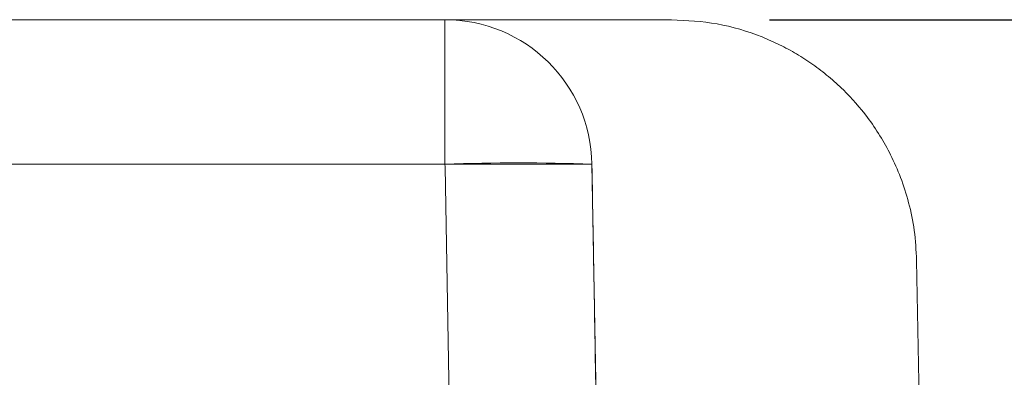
# Model space of a CAD drawing. Header units: millimetres. Extents: x 0 to 594, y 0 to 420.
# Tile 8 of 16: x 251.89 to 271.98, y 154.46 to 161.76. Entities that reach past the tile are written whole.
import ezdxf

# ---------------------------------------------------------------- set-up
doc = ezdxf.new("R2010")
doc.units = ezdxf.units.MM
doc.header["$PDSIZE"] = -1
doc.styles.get("Standard").update_dxf_attribs({"font": 'txt.shx', "bigfont": 'whgtxt.shx'})
doc.dimstyles.new('ISO-25', dxfattribs={"dimtxt": 2.5, "dimasz": 2.5, "dimexe": 1.25, "dimexo": 0.625, "dimtad": 1, "dimtxsty": 'Standard', "dimcen": 2.5, "dimadec": 0, "dimazin": 0, "dimtfac": 1, "dimtmove": 0, "dimatfit": 3, "dimfxl": 0, "dimarcsym": 0})

# ---------------------------------------------------------------- blocks, each defined once
blk = doc.blocks.new('*D22')
at = {"color": 8, "lineweight": -2}
for p, q in [((287.393, 153.256), (287.393, 157.256)), ((273.244, 149.256), (289.393, 149.256)), ((287.393, 140.256), (287.393, 149.256)), ((269.427, 140.256), (289.393, 140.256)), ((287.393, 136.256), (287.393, 132.256))]:
    blk.add_line(p, q, dxfattribs=at)
at = {"color": 8}
for points in [[(286.726, 153.256), (288.06, 153.256), (287.393, 149.256)], [(286.726, 136.256), (288.06, 136.256), (287.393, 140.256)]]:
    blk.add_solid(points, dxfattribs=at)
at = {"layer": 'Defpoints', "color": 0}
for p in [(271.244, 149.256), (287.393, 149.256), (267.427, 140.256)]:
    blk.add_point(p, dxfattribs=at)
at = {"color": 3, "insert": (283.393, 144.756), "char_height": 4, "attachment_point": 5, "rotation": 90}
blk.add_mtext('\\A1;9', dxfattribs=at)
blk = doc.blocks.new('*D23')
at = {"color": 8, "lineweight": -2}
for p, q in [((267.191, 161.756), (300.769, 161.756)), ((298.769, 144.256), (298.769, 157.756)), ((269.427, 140.256), (300.769, 140.256))]:
    blk.add_line(p, q, dxfattribs=at)
at = {"color": 8}
for points in [[(298.102, 157.756), (299.435, 157.756), (298.769, 161.756)], [(298.102, 144.256), (299.435, 144.256), (298.769, 140.256)]]:
    blk.add_solid(points, dxfattribs=at)
at = {"layer": 'Defpoints', "color": 0}
for p in [(265.191, 161.756), (298.769, 161.756), (267.427, 140.256)]:
    blk.add_point(p, dxfattribs=at)
at = {"color": 3, "insert": (294.769, 151.006), "char_height": 4, "attachment_point": 5, "rotation": 90}
blk.add_mtext('\\A1;21.5', dxfattribs=at)

msp = doc.modelspace()

# ---------------------------------------------------------------- linework, layer by layer
at = {"color": 7, "linetype": 'Continuous', "lineweight": 15}
for p, q in [((260.5661, 161.7557), (197.443, 161.7557)), ((260.5661, 161.7557), (260.5661, 158.808)), ((260.5661, 161.7557), (265.191, 161.7557)), ((260.5661, 158.808), (197.443, 158.808)), ((260.5661, 158.808), (260.567, 158.7557)), ((260.567, 158.7557), (260.855, 142.2557)), ((263.8545, 142.2557), (263.5656, 158.808)), ((270.1903, 156.8429), (270.2744, 152.0231))]:
    msp.add_line(p, q, dxfattribs=at)
for centre, radius, start, end in [((260.5661, 158.7557), 3, 1, 90), ((262.0658, 115.8338), 43.0004, 88.00123, 91.99877)]:
    msp.add_arc(centre, radius, start, end, dxfattribs=at)
for points, knots in [([(265.191, 161.7557), (265.5016, 161.739), (266.1314, 161.7051), (266.8654, 161.4832), (267.3965, 161.2489), (267.7439, 161.0609), (268.0788, 160.844), (268.3986, 160.5984), (268.7839, 160.2494), (269.2361, 159.7331), (269.6152, 159.1208), (269.8763, 158.528), (270.0406, 158.0122), (270.1585, 157.4449), (270.1794, 157.0477), (270.1903, 156.8429)], [0, 0, 0, 0, 0.1199006, 0.2431343, 0.2934281, 0.3442576, 0.3956225, 0.4475236, 0.4999597, 0.5964154, 0.7118485, 0.7767556, 0.8464182, 0.920833, 1, 1, 1, 1]), ([(263.5656, 158.808), (263.5535, 158.808), (263.5297, 158.8081), (263.3433, 158.8081), (263.0651, 158.8081), (262.6996, 158.808), (262.2585, 158.8081), (261.7464, 158.8081), (261.1739, 158.8081), (260.7705, 158.808), (260.5661, 158.808)], [0, 0, 0, 0, 0.1301251, 0.2568324, 0.380124, 0.5, 0.6198722, 0.7431617, 0.8698704, 1, 1, 1, 1]), ([(263.8416, 142.2557), (263.8098, 144.2308), (263.7495, 147.9771), (263.6575, 153.4946), (263.5962, 157.0369), (263.5656, 158.808)], [0, 0, 0, 0, 0.3579767, 0.6789881, 1, 1, 1, 1])]:
    msp.add_open_spline(points, degree=3, knots=knots, dxfattribs=at)

# ---------------------------------------------------------------- dimensions: what is measured, and where the dimension line sits
for base, p2, picture, middle in [((298.7688, 161.7557), (265.191, 161.7557), '*D23', (294.7688, 151.0057)), ((287.393, 149.2557), (271.2436, 149.2557), '*D22', (283.393, 144.7557))]:
    dim = msp.add_linear_dim(base=base, p1=(267.427, 140.2557), p2=p2, angle=90, dimstyle='ISO-25', override={"dimscale": 2, "dimtxt": 2, "dimasz": 2, "dimexe": 1, "dimexo": 1, "dimgap": 1, "dimdec": 3, "dimzin": 9, "dimdsep": 46, "dimcen": 0, "dimclrd": 8, "dimclre": 8, "dimclrt": 3, "dimadec": 3, "dimazin": 2, "dimtdec": 3, "dimfxl": 0.6, "dimtolj": 1, "dimtzin": 1, "dimarcsym": 1})
    dim.commit()
    dim.dimension.update_dxf_attribs({"geometry": picture, "text_midpoint": middle})

doc.saveas('drawing.dxf')
